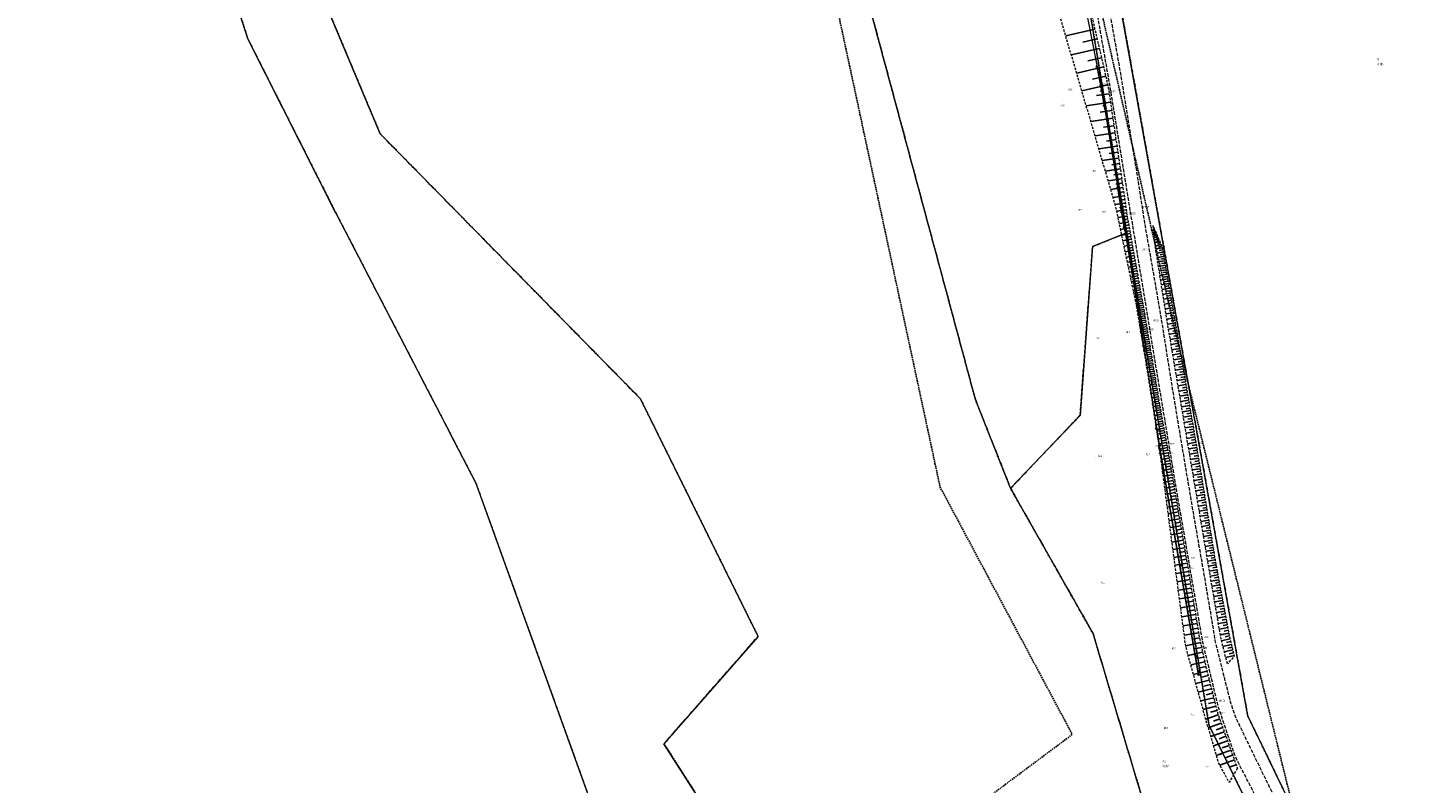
# Model space of a CAD drawing. Header units: metres. Extents: x 5550386 to 5551997, y 5954078 to 5957813.
# Tile 3 of 16: x 5550900 to 5551474, y 5955687 to 5955999. Entities that reach past the tile are written whole.
import ezdxf
from ezdxf.enums import TextEntityAlignment as Align

# ---------------------------------------------------------------- set-up
doc = ezdxf.new("R2010")
doc.units = ezdxf.units.M
for name, pattern in [('1.0_0.5', [1.5, 1, -0.5]), ('1.5_0.5', [2, 1.5, -0.5]), ('2', [0.9, 0.6, -0.3]), ('219-500', [0]), ('egkk-500', [2, 1.5, -0.5]), ('egug-500', [1, 0.5, -0.5]), ('sutp_500', [0])]:
    doc.linetypes.add(name, pattern=pattern)
doc.layers.get('0').update_dxf_attribs({"color": 2, "lineweight": 5})
doc.styles.get("Standard").update_dxf_attribs({"font": 'Working1250', "width": 0.75})

# ---------------------------------------------------------------- blocks, each defined once
blk = doc.blocks.new('US15')
at = {"color": 0, "linetype": 'Continuous', "lineweight": 13}
blk.add_circle((0, 0), 0.25, dxfattribs=at)
blk = doc.blocks.new('PW01')
at = {"linetype": 'Continuous', "lineweight": 13}
h = blk.add_hatch(color=0, dxfattribs=at)
edge = h.paths.add_edge_path()
edge.add_arc((0, 0), 0.045, 0, 360)
blk = doc.blocks.new('SUTP')
at = {"color": 0, "linetype": 'Continuous'}
for p, q in [((0, 0), (0.866, 0.5)), ((0, 0), (9.232, 0)), ((1.866, -0.5), (1, 0)), ((7.366, -0.5), (8.232, 0)), ((9.232, 0), (8.366, 0.5))]:
    blk.add_line(p, q, dxfattribs=at)

msp = doc.modelspace()

# ---------------------------------------------------------------- linework, layer by layer
at = {"layer": '000 Inne (niezydentyfikowane)', "color": 7, "linetype": 'CONTINUOUS', "lineweight": 25, "flags": 128}
for points in [[(5551341.23, 5955998.41), (5551329.2, 5955995.61)], [(5551342.17, 5955994.38), (5551336.26, 5955993.01)], [(5551343.09, 5955990.42), (5551331.51, 5955987.73)], [(5551343.99, 5955986.54), (5551338.31, 5955985.22)], [(5551344.87, 5955982.73), (5551333.74, 5955980.14)], [(5551346.59, 5955975.33), (5551335.88, 5955972.84)], [(5551345.74, 5955978.99), (5551340.28, 5955977.72)], [(5551347.2, 5955971.69), (5551341.94, 5955970.92)], [(5551347.72, 5955968.14), (5551337.69, 5955966.68)], [(5551348.22, 5955964.75), (5551343.44, 5955964.05)], [(5551348.69, 5955961.51), (5551339.6, 5955960.18)], [(5551349.14, 5955958.43), (5551344.81, 5955957.8)], [(5551349.57, 5955955.5), (5551341.32, 5955954.29)], [(5551349.98, 5955952.7), (5551346.05, 5955952.13)], [(5551350.37, 5955950.04), (5551342.89, 5955948.95)], [(5551350.74, 5955947.5), (5551347.18, 5955946.98)], [(5551351.09, 5955945.09), (5551344.31, 5955944.1)], [(5551351.75, 5955940.6), (5551345.59, 5955939.7)], [(5551351.43, 5955942.79), (5551348.2, 5955942.32)], [(5551352.34, 5955936.53), (5551346.76, 5955935.71)], [(5551352.05, 5955938.52), (5551349.12, 5955938.09)], [(5551352.62, 5955934.64), (5551349.96, 5955934.25)], [(5551352.88, 5955932.84), (5551347.82, 5955932.1)], [(5551353.37, 5955929.49), (5551348.78, 5955928.82)], [(5551353.13, 5955931.12), (5551350.72, 5955930.77)], [(5551353.81, 5955926.45), (5551349.65, 5955925.84)], [(5551354.22, 5955923.69), (5551350.35, 5955923.13)], [(5551353.6, 5955927.93), (5551351.41, 5955927.61)], [(5551354.02, 5955925.04), (5551352.04, 5955924.75)], [(5551354.59, 5955921.11), (5551350.87, 5955920.57)], [(5551355.03, 5955918.64), (5551351.39, 5955917.99)], [(5551354.41, 5955922.39), (5551352.51, 5955922.11)], [(5551354.81, 5955919.87), (5551352.98, 5955919.54)], [(5551355.25, 5955917.42), (5551353.44, 5955917.1)], [(5551355.46, 5955916.22), (5551351.88, 5955915.58)], [(5551355.89, 5955913.83), (5551352.36, 5955913.2)], [(5551355.68, 5955915.02), (5551353.9, 5955914.7)], [(5551356.1, 5955912.66), (5551354.35, 5955912.34)], [(5551365.5, 5955916.72), (5551365.37, 5955916.66)], [(5551365.73, 5955916.19), (5551365.43, 5955916.07)], [(5551365.95, 5955915.66), (5551365.5, 5955915.47)], [(5551365.62, 5955916.45), (5551365.51, 5955916.41)], [(5551366.17, 5955915.13), (5551365.57, 5955914.88)], [(5551366.38, 5955914.63), (5551365.63, 5955914.31)], [(5551365.84, 5955915.93), (5551365.65, 5955915.85)], [(5551366.6, 5955914.12), (5551365.7, 5955913.74)], [(5551366.86, 5955913.5), (5551365.77, 5955913.04)], [(5551366.06, 5955915.4), (5551365.8, 5955915.29)], [(5551367.17, 5955912.76), (5551365.87, 5955912.22)], [(5551366.28, 5955914.87), (5551365.94, 5955914.72)], [(5551367.54, 5955911.88), (5551365.98, 5955911.22)], [(5551366.49, 5955914.38), (5551366.08, 5955914.21)], [(5551366.72, 5955913.82), (5551366.23, 5955913.61)], [(5551367.01, 5955913.15), (5551366.41, 5955912.9)], [(5551367.35, 5955912.34), (5551366.63, 5955912.04)], [(5551356.31, 5955911.49), (5551352.85, 5955910.87)], [(5551356.71, 5955909.19), (5551353.33, 5955908.59)], [(5551357.12, 5955906.94), (5551353.8, 5955906.35)], [(5551356.51, 5955910.33), (5551354.8, 5955910.03)], [(5551356.92, 5955908.06), (5551355.24, 5955907.76)], [(5551357.31, 5955905.83), (5551355.68, 5955905.54)], [(5551367.99, 5955910.82), (5551366.11, 5955910.03)], [(5551368.53, 5955909.54), (5551366.27, 5955908.59)], [(5551369.09, 5955907.99), (5551366.42, 5955907.53)], [(5551369.4, 5955906.22), (5551366.7, 5955905.75)], [(5551367.76, 5955911.37), (5551366.9, 5955911.01)], [(5551368.25, 5955910.21), (5551367.22, 5955909.78)], [(5551368.84, 5955908.81), (5551367.61, 5955908.3)], [(5551369.25, 5955907.11), (5551367.9, 5955906.88)], [(5551357.51, 5955904.73), (5551354.27, 5955904.15)], [(5551357.89, 5955902.57), (5551354.72, 5955902.01)], [(5551358.27, 5955900.46), (5551355.16, 5955899.91)], [(5551357.7, 5955903.65), (5551356.1, 5955903.36)], [(5551358.08, 5955901.51), (5551356.51, 5955901.23)], [(5551369.72, 5955904.42), (5551366.99, 5955903.94)], [(5551370.04, 5955902.6), (5551367.28, 5955902.12)], [(5551370.36, 5955900.76), (5551367.57, 5955900.27)], [(5551369.56, 5955905.32), (5551368.2, 5955905.09)], [(5551369.88, 5955903.51), (5551368.5, 5955903.27)], [(5551370.2, 5955901.68), (5551368.81, 5955901.44)], [(5551358.64, 5955898.39), (5551355.6, 5955897.85)], [(5551359, 5955896.37), (5551356.02, 5955895.84)], [(5551359.35, 5955894.39), (5551356.44, 5955893.87)], [(5551358.46, 5955899.42), (5551356.92, 5955899.15)], [(5551358.82, 5955897.38), (5551357.32, 5955897.11)], [(5551359.18, 5955895.37), (5551357.7, 5955895.11)], [(5551370.69, 5955898.89), (5551367.86, 5955898.4)], [(5551371.02, 5955897.01), (5551368.16, 5955896.51)], [(5551371.35, 5955895.1), (5551368.46, 5955894.6)], [(5551370.52, 5955899.83), (5551369.12, 5955899.58)], [(5551370.85, 5955897.95), (5551369.43, 5955897.71)], [(5551371.18, 5955896.06), (5551369.75, 5955895.81)], [(5551359.7, 5955892.45), (5551356.84, 5955891.94)], [(5551360.04, 5955890.55), (5551357.24, 5955890.05)], [(5551360.37, 5955888.69), (5551357.63, 5955888.2)], [(5551359.53, 5955893.41), (5551358.08, 5955893.15)], [(5551359.87, 5955891.49), (5551358.46, 5955891.24)], [(5551360.2, 5955889.61), (5551358.82, 5955889.37)], [(5551371.69, 5955893.18), (5551368.77, 5955892.67)], [(5551372.03, 5955891.23), (5551369.08, 5955890.72)], [(5551372.37, 5955889.26), (5551369.39, 5955888.74)], [(5551371.52, 5955894.14), (5551370.07, 5955893.89)], [(5551371.86, 5955892.21), (5551370.39, 5955891.95)], [(5551372.2, 5955890.25), (5551370.72, 5955889.99)], [(5551360.69, 5955886.87), (5551358.02, 5955886.39)], [(5551361.01, 5955885.08), (5551358.39, 5955884.62)], [(5551361.32, 5955883.33), (5551358.7, 5955882.87)], [(5551360.53, 5955887.77), (5551359.18, 5955887.53)], [(5551360.85, 5955885.97), (5551359.53, 5955885.73)], [(5551361.17, 5955884.21), (5551359.86, 5955883.97)], [(5551372.72, 5955887.27), (5551369.7, 5955886.74)], [(5551373.07, 5955885.26), (5551370.02, 5955884.72)], [(5551373.43, 5955883.22), (5551370.34, 5955882.68)], [(5551372.55, 5955888.27), (5551371.05, 5955888.01)], [(5551372.9, 5955886.27), (5551371.38, 5955886)], [(5551373.25, 5955884.24), (5551371.72, 5955883.98)], [(5551361.64, 5955881.58), (5551358.99, 5955881.11)], [(5551361.93, 5955879.82), (5551359.28, 5955879.38)], [(5551362.22, 5955878.05), (5551359.58, 5955877.62)], [(5551361.48, 5955882.46), (5551360.16, 5955882.23)], [(5551361.79, 5955880.7), (5551360.46, 5955880.48)], [(5551362.08, 5955878.94), (5551360.75, 5955878.72)], [(5551362.37, 5955877.17), (5551361.05, 5955876.95)], [(5551373.79, 5955881.16), (5551370.67, 5955880.62)], [(5551374.15, 5955879.08), (5551371, 5955878.53)], [(5551373.61, 5955882.2), (5551372.06, 5955881.93)], [(5551373.97, 5955880.13), (5551372.4, 5955879.85)], [(5551374.34, 5955878.03), (5551372.76, 5955877.76)], [(5551362.52, 5955876.29), (5551359.87, 5955875.85)], [(5551362.81, 5955874.53), (5551360.17, 5955874.09)], [(5551363.1, 5955872.76), (5551360.46, 5955872.33)], [(5551362.66, 5955875.41), (5551361.34, 5955875.19)], [(5551362.95, 5955873.65), (5551361.63, 5955873.43)], [(5551363.25, 5955871.88), (5551361.93, 5955871.67)], [(5551374.52, 5955876.98), (5551371.36, 5955876.44)], [(5551374.88, 5955874.88), (5551371.71, 5955874.33)], [(5551375.24, 5955872.77), (5551372.07, 5955872.22)], [(5551374.7, 5955875.93), (5551373.12, 5955875.66)], [(5551375.06, 5955873.82), (5551373.48, 5955873.55)], [(5551375.42, 5955871.71), (5551373.84, 5955871.44)], [(5551363.39, 5955871), (5551360.75, 5955870.57)], [(5551363.68, 5955869.25), (5551361.05, 5955868.81)], [(5551363.97, 5955867.49), (5551361.34, 5955867.05)], [(5551364.27, 5955865.73), (5551361.63, 5955865.3)], [(5551363.54, 5955870.12), (5551362.22, 5955869.91)], [(5551363.83, 5955868.37), (5551362.51, 5955868.15)], [(5551364.12, 5955866.61), (5551362.8, 5955866.39)], [(5551375.6, 5955870.65), (5551372.43, 5955870.11)], [(5551375.97, 5955868.53), (5551372.79, 5955867.99)], [(5551376.33, 5955866.41), (5551373.14, 5955865.86)], [(5551375.79, 5955869.59), (5551374.2, 5955869.32)], [(5551376.15, 5955867.47), (5551374.56, 5955867.2)], [(5551364.56, 5955863.98), (5551361.93, 5955863.54)], [(5551364.85, 5955862.22), (5551362.22, 5955861.79)], [(5551365.14, 5955860.47), (5551362.51, 5955860.04)], [(5551364.41, 5955864.85), (5551363.1, 5955864.64)], [(5551364.7, 5955863.1), (5551363.39, 5955862.88)], [(5551364.99, 5955861.35), (5551363.68, 5955861.13)], [(5551376.7, 5955864.29), (5551373.5, 5955863.74)], [(5551377.06, 5955862.16), (5551373.86, 5955861.61)], [(5551377.43, 5955860.02), (5551374.22, 5955859.47)], [(5551376.52, 5955865.35), (5551374.92, 5955865.08)], [(5551376.88, 5955863.22), (5551375.28, 5955862.95)], [(5551377.25, 5955861.09), (5551375.65, 5955860.82)], [(5551365.43, 5955858.72), (5551362.8, 5955858.29)], [(5551365.72, 5955856.97), (5551363.1, 5955856.54)], [(5551366.01, 5955855.22), (5551363.39, 5955854.79)], [(5551365.28, 5955859.6), (5551363.97, 5955859.38)], [(5551365.57, 5955857.85), (5551364.26, 5955857.63)], [(5551365.86, 5955856.1), (5551364.55, 5955855.88)], [(5551366.15, 5955854.35), (5551364.84, 5955854.13)], [(5551377.8, 5955857.89), (5551374.59, 5955857.34)], [(5551378.16, 5955855.75), (5551374.95, 5955855.19)], [(5551377.61, 5955858.96), (5551376.01, 5955858.68)], [(5551377.98, 5955856.82), (5551376.37, 5955856.54)], [(5551378.35, 5955854.67), (5551376.74, 5955854.4)], [(5551366.3, 5955853.47), (5551363.66, 5955853.04)], [(5551366.59, 5955851.72), (5551363.94, 5955851.28)], [(5551366.88, 5955849.95), (5551364.21, 5955849.51)], [(5551366.44, 5955852.6), (5551365.12, 5955852.38)], [(5551366.73, 5955850.84), (5551365.4, 5955850.62)], [(5551367.03, 5955849.06), (5551365.69, 5955848.84)], [(5551378.53, 5955853.6), (5551375.31, 5955853.05)], [(5551378.9, 5955851.45), (5551375.67, 5955850.9)], [(5551379.27, 5955849.3), (5551376.04, 5955848.75)], [(5551378.72, 5955852.53), (5551377.1, 5955852.25)], [(5551379.09, 5955850.38), (5551377.47, 5955850.1)], [(5551367.17, 5955848.17), (5551364.49, 5955847.73)], [(5551367.47, 5955846.38), (5551364.77, 5955845.94)], [(5551367.77, 5955844.58), (5551365.05, 5955844.13)], [(5551368.07, 5955842.77), (5551365.34, 5955842.32)], [(5551367.32, 5955847.28), (5551365.98, 5955847.06)], [(5551367.62, 5955845.48), (5551366.27, 5955845.26)], [(5551367.92, 5955843.68), (5551366.56, 5955843.45)], [(5551379.64, 5955847.15), (5551376.4, 5955846.59)], [(5551380.01, 5955844.99), (5551376.77, 5955844.43)], [(5551380.38, 5955842.82), (5551377.13, 5955842.26)], [(5551379.46, 5955848.22), (5551377.84, 5955847.95)], [(5551379.83, 5955846.07), (5551378.21, 5955845.79)], [(5551380.2, 5955843.9), (5551378.57, 5955843.63)], [(5551368.37, 5955840.95), (5551365.62, 5955840.5)], [(5551368.69, 5955839.12), (5551365.92, 5955838.6)], [(5551369.03, 5955837.27), (5551366.21, 5955836.74)], [(5551368.22, 5955841.86), (5551366.85, 5955841.64)], [(5551368.52, 5955840.04), (5551367.14, 5955839.81)], [(5551368.86, 5955838.2), (5551367.46, 5955837.94)], [(5551380.76, 5955840.65), (5551377.5, 5955840.1)], [(5551381.13, 5955838.48), (5551377.87, 5955837.92)], [(5551380.57, 5955841.74), (5551378.94, 5955841.46)], [(5551380.94, 5955839.57), (5551379.31, 5955839.29)], [(5551381.32, 5955837.4), (5551379.68, 5955837.12)], [(5551369.38, 5955835.39), (5551366.51, 5955834.85)], [(5551369.74, 5955833.46), (5551366.81, 5955832.92)], [(5551370.11, 5955831.5), (5551367.12, 5955830.94)], [(5551369.21, 5955836.33), (5551367.78, 5955836.07)], [(5551369.56, 5955834.43), (5551368.11, 5955834.16)], [(5551369.93, 5955832.49), (5551368.44, 5955832.21)], [(5551381.5, 5955836.31), (5551378.23, 5955835.75)], [(5551381.88, 5955834.13), (5551378.6, 5955833.57)], [(5551382.25, 5955831.95), (5551378.97, 5955831.38)], [(5551381.69, 5955835.22), (5551380.05, 5955834.94)], [(5551382.06, 5955833.04), (5551380.43, 5955832.76)], [(5551370.48, 5955829.5), (5551367.43, 5955828.93)], [(5551370.87, 5955827.47), (5551367.75, 5955826.88)], [(5551370.3, 5955830.51), (5551368.78, 5955830.23)], [(5551370.67, 5955828.49), (5551369.13, 5955828.2)], [(5551371.06, 5955826.43), (5551369.49, 5955826.14)], [(5551382.63, 5955829.76), (5551379.34, 5955829.2)], [(5551383, 5955827.57), (5551379.71, 5955827)], [(5551382.44, 5955830.85), (5551380.8, 5955830.57)], [(5551382.81, 5955828.67), (5551381.17, 5955828.38)], [(5551383.19, 5955826.47), (5551381.54, 5955826.2)], [(5551371.25, 5955825.39), (5551368.08, 5955824.79)], [(5551371.62, 5955823.26), (5551368.35, 5955822.7)], [(5551371.99, 5955821.07), (5551368.64, 5955820.5)], [(5551371.44, 5955824.33), (5551369.82, 5955824.05)], [(5551371.8, 5955822.17), (5551370.15, 5955821.89)], [(5551372.18, 5955819.96), (5551370.48, 5955819.67)], [(5551383.37, 5955825.37), (5551380.08, 5955824.84)], [(5551383.73, 5955823.18), (5551380.45, 5955822.65)], [(5551384.08, 5955821), (5551380.82, 5955820.46)], [(5551383.55, 5955824.28), (5551381.91, 5955824.01)], [(5551383.91, 5955822.09), (5551382.27, 5955821.82)], [(5551384.26, 5955819.91), (5551382.63, 5955819.64)], [(5551372.37, 5955818.83), (5551368.94, 5955818.25)], [(5551372.76, 5955816.54), (5551369.24, 5955815.94)], [(5551373.17, 5955814.18), (5551369.55, 5955813.57)], [(5551372.57, 5955817.69), (5551370.83, 5955817.4)], [(5551372.96, 5955815.37), (5551371.18, 5955815.06)], [(5551384.44, 5955818.82), (5551381.19, 5955818.29)], [(5551384.8, 5955816.65), (5551381.55, 5955816.12)], [(5551385.15, 5955814.49), (5551381.92, 5955813.96)], [(5551384.62, 5955817.74), (5551383, 5955817.47)], [(5551384.97, 5955815.57), (5551383.36, 5955815.31)], [(5551373.58, 5955811.77), (5551369.87, 5955811.14)], [(5551374, 5955809.29), (5551370.2, 5955808.64)], [(5551373.37, 5955812.98), (5551371.54, 5955812.67)], [(5551373.79, 5955810.54), (5551371.91, 5955810.22)], [(5551385.5, 5955812.34), (5551382.28, 5955811.81)], [(5551385.85, 5955810.19), (5551382.65, 5955809.67)], [(5551385.33, 5955813.41), (5551383.71, 5955813.15)], [(5551385.68, 5955811.27), (5551384.07, 5955811)], [(5551386.03, 5955809.13), (5551384.43, 5955808.86)], [(5551374.43, 5955806.75), (5551370.54, 5955806.09)], [(5551374.87, 5955804.15), (5551370.88, 5955803.47)], [(5551374.21, 5955808.03), (5551372.29, 5955807.7)], [(5551374.65, 5955805.46), (5551372.68, 5955805.12)], [(5551375.1, 5955802.83), (5551373.08, 5955802.48)], [(5551386.2, 5955808.06), (5551383.01, 5955807.53)], [(5551386.55, 5955805.93), (5551383.37, 5955805.41)], [(5551386.9, 5955803.81), (5551383.73, 5955803.29)], [(5551386.38, 5955806.99), (5551384.78, 5955806.73)], [(5551386.73, 5955804.87), (5551385.14, 5955804.61)], [(5551387.07, 5955802.75), (5551385.49, 5955802.49)], [(5551375.33, 5955801.48), (5551371.23, 5955800.78)], [(5551375.79, 5955798.75), (5551371.6, 5955798.03)], [(5551375.56, 5955800.12), (5551373.49, 5955799.77)], [(5551376.03, 5955797.35), (5551373.91, 5955796.99)], [(5551387.25, 5955801.69), (5551384.09, 5955801.17)], [(5551387.59, 5955799.59), (5551384.44, 5955799.07)], [(5551387.93, 5955797.49), (5551384.8, 5955796.97)], [(5551387.42, 5955800.64), (5551385.84, 5955800.38)], [(5551387.76, 5955798.54), (5551386.19, 5955798.28)], [(5551376.27, 5955795.94), (5551371.97, 5955795.21)], [(5551376.76, 5955793.06), (5551372.35, 5955792.31)], [(5551376.52, 5955794.51), (5551374.34, 5955794.14)], [(5551377.01, 5955791.6), (5551374.78, 5955791.22)], [(5551388.28, 5955795.4), (5551385.15, 5955794.88)], [(5551388.62, 5955793.31), (5551385.5, 5955792.8)], [(5551388.96, 5955791.24), (5551385.85, 5955790.73)], [(5551388.11, 5955796.44), (5551386.54, 5955796.18)], [(5551388.45, 5955794.35), (5551386.89, 5955794.1)], [(5551388.79, 5955792.27), (5551387.23, 5955792.02)], [(5551377.27, 5955790.11), (5551372.74, 5955789.34)], [(5551377.78, 5955787.09), (5551373.14, 5955786.3)], [(5551377.52, 5955788.61), (5551375.23, 5955788.22)], [(5551378.04, 5955785.55), (5551375.69, 5955785.15)], [(5551389.3, 5955789.17), (5551386.2, 5955788.66)], [(5551389.63, 5955787.11), (5551386.55, 5955786.6)], [(5551389.13, 5955790.2), (5551387.58, 5955789.95)], [(5551389.47, 5955788.14), (5551387.92, 5955787.88)], [(5551389.8, 5955786.08), (5551388.26, 5955785.83)], [(5551378.31, 5955783.99), (5551373.55, 5955783.18)], [(5551378.85, 5955780.81), (5551373.97, 5955779.98)], [(5551378.58, 5955782.41), (5551376.17, 5955782)], [(5551389.97, 5955785.05), (5551386.9, 5955784.55)], [(5551390.31, 5955783.01), (5551387.25, 5955782.51)], [(5551390.64, 5955780.97), (5551387.59, 5955780.47)], [(5551390.14, 5955784.03), (5551388.61, 5955783.78)], [(5551390.47, 5955781.99), (5551388.95, 5955781.74)], [(5551390.81, 5955779.95), (5551389.29, 5955779.7)], [(5551379.41, 5955777.55), (5551374.41, 5955776.7)], [(5551379.97, 5955774.21), (5551374.85, 5955773.36)], [(5551379.13, 5955779.19), (5551376.66, 5955778.77)], [(5551379.69, 5955775.89), (5551377.16, 5955775.46)], [(5551390.98, 5955778.94), (5551387.95, 5955778.37)], [(5551391.35, 5955776.92), (5551388.3, 5955776.35)], [(5551391.73, 5955774.88), (5551388.65, 5955774.3)], [(5551391.16, 5955777.93), (5551389.64, 5955777.65)], [(5551391.54, 5955775.9), (5551390.01, 5955775.61)], [(5551391.93, 5955773.85), (5551390.37, 5955773.56)], [(5551380.53, 5955770.79), (5551375.3, 5955769.93)], [(5551380.24, 5955772.51), (5551377.66, 5955772.08)], [(5551380.81, 5955769.05), (5551378.17, 5955768.62)], [(5551392.12, 5955772.82), (5551389, 5955772.23)], [(5551392.51, 5955770.73), (5551389.35, 5955770.15)], [(5551392.9, 5955768.63), (5551389.72, 5955768.03)], [(5551392.31, 5955771.78), (5551390.75, 5955771.49)], [(5551392.71, 5955769.69), (5551391.12, 5955769.39)], [(5551381.1, 5955767.3), (5551375.77, 5955766.42)], [(5551381.68, 5955763.74), (5551376.24, 5955762.84)], [(5551381.39, 5955765.53), (5551378.7, 5955765.08)], [(5551393.3, 5955766.5), (5551390.08, 5955765.9)], [(5551393.7, 5955764.35), (5551390.45, 5955763.75)], [(5551393.1, 5955767.57), (5551391.5, 5955767.27)], [(5551393.5, 5955765.43), (5551391.88, 5955765.13)], [(5551393.9, 5955763.27), (5551392.27, 5955762.97)], [(5551382.28, 5955760.1), (5551376.72, 5955759.19)], [(5551381.98, 5955761.93), (5551379.23, 5955761.48)], [(5551382.58, 5955758.26), (5551379.78, 5955757.79)], [(5551394.11, 5955762.18), (5551390.82, 5955761.57)], [(5551394.52, 5955759.99), (5551391.19, 5955759.37)], [(5551394.93, 5955757.77), (5551391.57, 5955757.14)], [(5551394.31, 5955761.09), (5551392.66, 5955760.78)], [(5551394.72, 5955758.88), (5551393.05, 5955758.57)], [(5551395.14, 5955756.65), (5551393.45, 5955756.34)], [(5551382.89, 5955756.39), (5551377.22, 5955755.46)], [(5551383.51, 5955752.6), (5551377.72, 5955751.65)], [(5551383.2, 5955754.51), (5551380.34, 5955754.04)], [(5551395.35, 5955755.53), (5551391.96, 5955754.9)], [(5551395.77, 5955753.27), (5551392.35, 5955752.63)], [(5551396.2, 5955750.98), (5551392.74, 5955750.33)], [(5551395.56, 5955754.4), (5551393.86, 5955754.08)], [(5551395.99, 5955752.13), (5551394.26, 5955751.8)], [(5551384.15, 5955748.74), (5551378.24, 5955747.77)], [(5551383.83, 5955750.68), (5551380.9, 5955750.2)], [(5551384.48, 5955746.77), (5551381.51, 5955746.12)], [(5551396.63, 5955748.67), (5551393.13, 5955748.01)], [(5551397.11, 5955746.34), (5551393.63, 5955745.49)], [(5551396.42, 5955749.83), (5551394.68, 5955749.5)], [(5551396.85, 5955747.5), (5551395.09, 5955747.17)], [(5551397.39, 5955745.18), (5551395.66, 5955744.76)], [(5551384.92, 5955744.8), (5551378.81, 5955743.45)], [(5551385.81, 5955740.77), (5551379.85, 5955739.44)], [(5551385.37, 5955742.79), (5551382.34, 5955742.11)], [(5551397.68, 5955744.02), (5551394.22, 5955743.18)], [(5551398.24, 5955741.72), (5551394.8, 5955740.88)], [(5551398.8, 5955739.43), (5551395.39, 5955738.6)], [(5551397.96, 5955742.87), (5551396.24, 5955742.45)], [(5551398.52, 5955740.58), (5551396.81, 5955740.16)], [(5551386.69, 5955736.81), (5551380.93, 5955735.53)], [(5551386.26, 5955738.77), (5551383.33, 5955738.12)], [(5551387.12, 5955734.88), (5551384.29, 5955734.25)], [(5551387.59, 5955732.99), (5551382.01, 5955731.57)], [(5551388.54, 5955729.27), (5551383.03, 5955727.87)], [(5551388.07, 5955731.12), (5551385.29, 5955730.42)], [(5551389.47, 5955725.6), (5551384.03, 5955724.22)], [(5551389, 5955727.43), (5551386.27, 5955726.74)], [(5551389.93, 5955723.79), (5551387.23, 5955723.1)], [(5551390.39, 5955721.98), (5551385.02, 5955720.62)], [(5551391.3, 5955718.41), (5551386, 5955717.06)], [(5551390.84, 5955720.19), (5551388.18, 5955719.51)], [(5551391.75, 5955716.64), (5551389.12, 5955715.97)], [(5551392.25, 5955714.9), (5551387.14, 5955713.06)], [(5551393.49, 5955711.46), (5551388.15, 5955709.55)], [(5551392.86, 5955713.19), (5551390.25, 5955712.26)], [(5551394.77, 5955707.89), (5551389.2, 5955705.89)], [(5551394.12, 5955709.69), (5551391.4, 5955708.72)], [(5551395.43, 5955706.05), (5551392.59, 5955705.03)], [(5551396.1, 5955704.17), (5551390.3, 5955702.09)], [(5551397.5, 5955700.29), (5551391.45, 5955698.12)], [(5551396.79, 5955702.25), (5551393.83, 5955701.18)], [(5551398.95, 5955696.24), (5551392.95, 5955694.09)], [(5551398.21, 5955698.28), (5551395.13, 5955697.18)], [(5551399.67, 5955694.23), (5551396.82, 5955693.2)]]:
    msp.add_lwpolyline(points, dxfattribs=at)
at = {"layer": '217-kontur klasyfikacyjny', "color": 92, "linetype": 'egkk-500', "lineweight": 18, "flags": 128}
for points in [[(5551162.65, 5956325.14), (5551291.84, 5955845.22)], [(5551045.72, 5955955.12), (5550980.98, 5956109.26)], [(5550972.61, 5956051.89), (5550991.01, 5955994.32)], [(5551350.53, 5956015.49), (5551378.01, 5955862.13)], [(5551354.49, 5955914.21), (5551338.28, 5956011.25)], [(5550991.01, 5955994.32), (5551027.37, 5955922.36)], [(5551153.32, 5955845.57), (5551045.72, 5955955.12)], [(5551027.37, 5955922.36), (5551074.52, 5955831.45)], [(5551340.33, 5955908.49), (5551354.49, 5955914.21)], [(5551388.5, 5955710.54), (5551354.49, 5955914.21)], [(5551335.15, 5955838.69), (5551340.33, 5955908.49)], [(5551378.01, 5955862.13), (5551404.46, 5955714.49)], [(5551201.99, 5955747.29), (5551153.32, 5955845.57)], [(5551291.84, 5955845.22), (5551306.4, 5955808.55)], [(5551306.4, 5955808.55), (5551335.15, 5955838.69)], [(5551074.52, 5955831.45), (5551085.37, 5955810.51)], [(5551085.37, 5955810.51), (5551148.28, 5955635.9)], [(5551306.4, 5955808.55), (5551340.5, 5955748.48)], [(5551163.06, 5955702.92), (5551201.99, 5955747.29)], [(5551340.5, 5955748.48), (5551363.53, 5955671.39)], [(5551404.46, 5955714.49), (5551444.21, 5955632.34)], [(5551431.28, 5955623.38), (5551388.5, 5955710.54)], [(5551206.32, 5955635.42), (5551163.06, 5955702.92)]]:
    msp.add_lwpolyline(points, dxfattribs=at)
at = {"layer": '218-kontur użytku gruntowego', "color": 3, "linetype": 'egug-500', "lineweight": 18, "flags": 128}
for points in [[(5551291.84, 5955845.22), (5551162.65, 5956325.14)], [(5550980.98, 5956109.26), (5551045.72, 5955955.12)], [(5550972.61, 5956051.89), (5550991.01, 5955994.32)], [(5551378.01, 5955862.13), (5551350.53, 5956015.49)], [(5551338.28, 5956011.25), (5551354.49, 5955914.21)], [(5550991.01, 5955994.32), (5551027.37, 5955922.36)], [(5551045.72, 5955955.12), (5551153.32, 5955845.57)], [(5551027.37, 5955922.36), (5551074.52, 5955831.45)], [(5551340.33, 5955908.49), (5551354.49, 5955914.21)], [(5551354.49, 5955914.21), (5551388.5, 5955710.54)], [(5551335.15, 5955838.69), (5551340.33, 5955908.49)], [(5551404.46, 5955714.49), (5551378.01, 5955862.13)], [(5551153.32, 5955845.57), (5551201.99, 5955747.29)], [(5551306.4, 5955808.55), (5551291.84, 5955845.22)], [(5551306.4, 5955808.55), (5551335.15, 5955838.69)], [(5551074.52, 5955831.45), (5551085.37, 5955810.51)], [(5551085.37, 5955810.51), (5551148.28, 5955635.9)], [(5551340.5, 5955748.48), (5551306.4, 5955808.55)], [(5551201.99, 5955747.29), (5551163.06, 5955702.92)], [(5551363.53, 5955671.39), (5551340.5, 5955748.48)], [(5551444.21, 5955632.34), (5551404.46, 5955714.49)], [(5551388.5, 5955710.54), (5551431.28, 5955623.38)], [(5551163.06, 5955702.92), (5551206.32, 5955635.42)]]:
    msp.add_lwpolyline(points, dxfattribs=at)
at = {"layer": '219-działka ewidencyjna', "color": 7, "linetype": '219-500', "lineweight": 18, "flags": 128}
for points in [[(5551291.84, 5955845.22), (5551162.65, 5956325.14)], [(5551045.72, 5955955.12), (5550980.98, 5956109.26)], [(5550991.01, 5955994.32), (5550972.61, 5956051.89)], [(5551378.01, 5955862.13), (5551350.53, 5956015.49)], [(5551354.49, 5955914.21), (5551338.28, 5956011.25)], [(5551027.37, 5955922.36), (5550991.01, 5955994.32)], [(5551153.32, 5955845.57), (5551045.72, 5955955.12)], [(5551027.37, 5955922.36), (5551074.52, 5955831.45)], [(5551354.49, 5955914.21), (5551340.33, 5955908.49)], [(5551388.5, 5955710.54), (5551354.49, 5955914.21)], [(5551340.33, 5955908.49), (5551335.15, 5955838.69)], [(5551404.46, 5955714.49), (5551378.01, 5955862.13)], [(5551201.99, 5955747.29), (5551153.32, 5955845.57)], [(5551306.4, 5955808.55), (5551291.84, 5955845.22)], [(5551335.15, 5955838.69), (5551306.4, 5955808.55)], [(5551085.37, 5955810.51), (5551074.52, 5955831.45)], [(5551148.28, 5955635.9), (5551085.37, 5955810.51)], [(5551340.5, 5955748.48), (5551306.4, 5955808.55)], [(5551201.99, 5955747.29), (5551163.06, 5955702.92)], [(5551363.53, 5955671.39), (5551340.5, 5955748.48)], [(5551444.21, 5955632.34), (5551404.46, 5955714.49)], [(5551431.28, 5955623.38), (5551388.5, 5955710.54)], [(5551206.32, 5955635.42), (5551163.06, 5955702.92)]]:
    msp.add_lwpolyline(points, dxfattribs=at)
at = {"layer": 'jezdnia', "color": 7, "linetype": '1.5_0.5', "lineweight": 18, "flags": 128}
msp.add_lwpolyline([(5551455.46, 5955436.36), (5551451.47, 5955438.02), (5551450.83, 5955438.1), (5551445.4, 5955438.9), (5551443.19, 5955438.03), (5551440.51, 5955442.48), (5551447.81, 5955447.52), (5551451.28, 5955450.59), (5551454.17, 5955453.78), (5551456.72, 5955457.82), (5551458.82, 5955463.86), (5551460.83, 5955471.81), (5551462.27, 5955479.67), (5551462.91, 5955484.42), (5551465.39, 5955501.99), (5551466.19, 5955508.81), (5551467.49, 5955522.39), (5551468.2, 5955534.19), (5551468.23, 5955544.61), (5551467.8, 5955552.06), (5551466.22, 5955562.94), (5551464.66, 5955570.05), (5551462.19, 5955577.94), (5551457.61, 5955588.96), (5551451.77, 5955600.12), (5551442.37, 5955616.54), (5551433.77, 5955631.22), (5551400.1, 5955695.98), (5551398.61, 5955699.66), (5551392.38, 5955717.92), (5551385.91, 5955744.81), (5551380.33, 5955777.31), (5551374.05, 5955813.71), (5551372.12, 5955825.49), (5551365.44, 5955865.4), (5551363.8, 5955875.7), (5551355.71, 5955924.64), (5551347.53, 5955974.75), (5551342.58, 5956003.07), (5551340.16, 5956014.08), (5551336.72, 5956027.23), (5551327.68, 5956053.5), (5551321.55, 5956071.1), (5551308.12, 5956107.81), (5551304.1, 5956118.58), (5551302.02, 5956124.47), (5551293.94, 5956146.88), (5551287.71, 5956164.52), (5551279.05, 5956191.98), (5551271.84, 5956214.64), (5551267.8, 5956227.61), (5551260.96, 5956249.65), (5551257.51, 5956260.73), (5551248.19, 5956289.59), (5551242.53, 5956307.71), (5551233.42, 5956336.76), (5551228.17, 5956354.06), (5551225.8, 5956361.78), (5551223.62, 5956368.9), (5551214.09, 5956400.02), (5551206.76, 5956423.52), (5551198.99, 5956449.35), (5551191.51, 5956473.27), (5551187.29, 5956486.42), (5551182.07, 5956502.69), (5551179.05, 5956512.76), (5551173.09, 5956531.56), (5551169.39, 5956543.47), (5551164.74, 5956558.45), (5551157.45, 5956581.75), (5551154.15, 5956592.27), (5551148.76, 5956609.66), (5551141.82, 5956631.89), (5551138.84, 5956641.55), (5551134.75, 5956654.86), (5551126.91, 5956679.54), (5551122.63, 5956693.23), (5551115.54, 5956715.76), (5551111.24, 5956729.91), (5551103.85, 5956753.24), (5551096.3, 5956777.7), (5551087, 5956807.77), (5551081.75, 5956824.64), (5551070.89, 5956859.11), (5551062.32, 5956886.3), (5551054.39, 5956911.6), (5551043.32, 5956947.04), (5551039.41, 5956959.5), (5551027.82, 5956996.92), (5551025.81, 5957004.31), (5551018.2, 5957028.13), (5551012.62, 5957045.95), (5551011.54, 5957049.89), (5551009.39, 5957056.51), (5550998.84, 5957089.87), (5550996.62, 5957097.11), (5550986.69, 5957129.32), (5550983.18, 5957140.89), (5550976.46, 5957166.48), (5550972.71, 5957181.16), (5550968.86, 5957201.13), (5550966.29, 5957214.65), (5550961.72, 5957239.19), (5550957.49, 5957261.56), (5550955.99, 5957269.71), (5550954.35, 5957279.28), (5550951.59, 5957293.75), (5550947.75, 5957313.48), (5550943.48, 5957336.91), (5550938.88, 5957360.91), (5550937.97, 5957366.94), (5550932.96, 5957392.85), (5550929.44, 5957411.71), (5550925.84, 5957430.33), (5550920.14, 5957460.6), (5550916.67, 5957479.44), (5550912.3, 5957503.48), (5550909.56, 5957517.89), (5550913.82, 5957522.69), (5550915.56, 5957513.52), (5550918.67, 5957496.14), (5550922.76, 5957474.05), (5550924.78, 5957463.24), (5550928.63, 5957442.26), (5550933.03, 5957419.36), (5550934.06, 5957413.47), (5550939.29, 5957386.14), (5550943.41, 5957363.83), (5550948.09, 5957339.95), (5550951.79, 5957319.77), (5550952.86, 5957314.32), (5550959.92, 5957275.49), (5550963.97, 5957253.47), (5550968.1, 5957231.5), (5550970.73, 5957217.14), (5550975.77, 5957191.94), (5550977.87, 5957181.94), (5550981.89, 5957164.77), (5550987.97, 5957142.56), (5550992.46, 5957128.18), (5550999.42, 5957105.33), (5551004, 5957090.58), (5551014.33, 5957057.68), (5551018.55, 5957043.79), (5551024.99, 5957023.33), (5551028.68, 5957011.77), (5551029.13, 5957010.31), (5551032.85, 5956998.19), (5551039.65, 5956976.01), (5551044.46, 5956960.23), (5551048.68, 5956946.9), (5551055.24, 5956925.88), (5551057.58, 5956918.49), (5551063.01, 5956901.3), (5551070.32, 5956877.6), (5551073.74, 5956866.47), (5551080.71, 5956844.46), (5551086.33, 5956826.74), (5551092.99, 5956804.96), (5551098.05, 5956788.11), (5551101.12, 5956778.66), (5551109.39, 5956752.24), (5551113.61, 5956738.95), (5551116.56, 5956729.08), (5551121.31, 5956714.35), (5551126.39, 5956698.03), (5551129, 5956689.56), (5551133.75, 5956674.46), (5551139.73, 5956655.88), (5551143.64, 5956643.11), (5551147.61, 5956630.43), (5551154.18, 5956609.09), (5551155.5, 5956604.86), (5551158.01, 5956596.94), (5551159.25, 5956592.98), (5551166.85, 5956568.55), (5551173.71, 5956546.8), (5551181.03, 5956523.35), (5551188.65, 5956499.44), (5551196.38, 5956474.11), (5551202.84, 5956453.01), (5551207.1, 5956439.31), (5551213.9, 5956417.73), (5551217.44, 5956406.37), (5551222.93, 5956388.5), (5551229.83, 5956366.47), (5551233.32, 5956355.52), (5551240.56, 5956332.43), (5551245.45, 5956316.93), (5551248, 5956308.76), (5551253.24, 5956292.28), (5551260.02, 5956270.42), (5551262.56, 5956262.67), (5551267.38, 5956247.23), (5551271.96, 5956231.95), (5551274.14, 5956225.17), (5551279.68, 5956206.78), (5551284.32, 5956192.4), (5551288.57, 5956178.98), (5551292.19, 5956167.6), (5551299.71, 5956146.44), (5551304.8, 5956132.33), (5551308.52, 5956121.77), (5551313.47, 5956107.88), (5551320.55, 5956088.91), (5551326.23, 5956073.85), (5551331.11, 5956059.83), (5551335.71, 5956046.23), (5551341.7, 5956028.66), (5551346.19, 5956010.5), (5551347.69, 5956003.52), (5551351.97, 5955979.19), (5551355.03, 5955960.28), (5551358.85, 5955937.06), (5551362.21, 5955915.63), (5551364.69, 5955901.69), (5551368.96, 5955876.81), (5551372.92, 5955851.81), (5551377.19, 5955826.09), (5551382.59, 5955794.22), (5551385.43, 5955778.26), (5551389.38, 5955754.95), (5551390.89, 5955745.69), (5551397.32, 5955719.95), (5551399.61, 5955713.4), (5551439.55, 5955631.38), (5551443.56, 5955624.57), (5551454.97, 5955605.35), (5551462.63, 5955591.72), (5551466.96, 5955582.47), (5551468.86, 5955576.73), (5551472.31, 5955563.72), (5551473.33, 5955556.12), (5551474.07, 5955545.3), (5551474.1, 5955541.82), (5551474.14, 5955538.38), (5551473.7, 5955527.75), (5551473.09, 5955519.95), (5551473.01, 5955511.84), (5551472.35, 5955504.12), (5551472.15, 5955502.45), (5551470.88, 5955492.84), (5551468.68, 5955479.76), (5551466.77, 5955468.59), (5551464.06, 5955455.47), (5551463.42, 5955448.39), (5551463.01, 5955442.58), (5551462.84, 5955440.11)], close=True, dxfattribs=at)
at = {"layer": 'przewód telekomunikacyjny napowietrzny', "color": 30, "linetype": 'sutp_500', "lineweight": 18, "flags": 128}
for points in [[(5551334.41, 5956022.79), (5551343.85, 5955974.35)], [(5551343.85, 5955974.35), (5551352.19, 5955924.17)], [(5551352.19, 5955924.17), (5551360.26, 5955875.11)], [(5551360.26, 5955875.11), (5551368.16, 5955824.68)], [(5551368.16, 5955824.68), (5551384.15, 5955731.43)], [(5551384.15, 5955731.43), (5551368.16, 5955824.68)]]:
    msp.add_lwpolyline(points, dxfattribs=at)
at = {"layer": 'skarpa nieumocniona', "color": 7, "linetype": '1.0_0.5', "lineweight": 18, "flags": 128}
for points in [[(5551400.19, 5955692.78), (5551396.75, 5955686.95), (5551392.21, 5955695.47), (5551386.21, 5955716.28), (5551378.86, 5955743.07), (5551373.71, 5955781.95), (5551368.06, 5955824.91), (5551363.42, 5955854.59), (5551358.48, 5955884.19), (5551352.55, 5955912.29), (5551350.12, 5955924.24), (5551340.01, 5955958.78), (5551335.78, 5955973.18), (5551326.88, 5956003.5), (5551324.25, 5956016.59), (5551318.94, 5956030.53), (5551328.65, 5956018.97), (5551339.68, 5956005.09), (5551346.8, 5955974.44), (5551354.62, 5955920.94), (5551361.69, 5955881.28), (5551368.58, 5955839.69), (5551371.28, 5955825.25), (5551379.69, 5955775.88), (5551384.44, 5955746.96), (5551387.16, 5955734.69), (5551392.03, 5955715.52)], [(5551400.19, 5955692.78), (5551396.75, 5955686.95), (5551392.21, 5955695.47), (5551386.21, 5955716.28), (5551378.86, 5955743.07), (5551373.71, 5955781.95), (5551368.06, 5955824.91), (5551363.42, 5955854.59), (5551358.48, 5955884.19), (5551352.55, 5955912.29), (5551350.12, 5955924.24), (5551340.01, 5955958.78), (5551335.78, 5955973.18), (5551326.88, 5956003.5), (5551324.25, 5956016.59), (5551318.94, 5956030.53), (5551328.65, 5956018.97), (5551339.68, 5956005.09), (5551346.8, 5955974.44), (5551354.62, 5955920.94), (5551361.69, 5955881.28), (5551368.58, 5955839.69), (5551371.28, 5955825.25), (5551379.69, 5955775.88), (5551384.44, 5955746.96), (5551387.16, 5955734.69), (5551392.03, 5955715.52)], [(5551396.04, 5955736.02), (5551393.42, 5955746.33), (5551387.41, 5955781.54), (5551379.76, 5955826.72), (5551370.94, 5955878.91), (5551366.32, 5955908.17), (5551365.31, 5955917.18), (5551369.03, 5955908.35), (5551374.31, 5955878.19), (5551383.13, 5955826.83), (5551390.94, 5955779.13), (5551396.94, 5955747.03), (5551398.88, 5955739.11)], [(5551396.04, 5955736.02), (5551393.42, 5955746.33), (5551387.41, 5955781.54), (5551379.76, 5955826.72), (5551370.94, 5955878.91), (5551366.32, 5955908.17), (5551365.31, 5955917.18), (5551369.03, 5955908.35), (5551374.31, 5955878.19), (5551383.13, 5955826.83), (5551390.94, 5955779.13), (5551396.94, 5955747.03), (5551398.88, 5955739.11)]]:
    msp.add_lwpolyline(points, close=True, dxfattribs=at)
at = {"layer": 'Zakres', "color": 5, "linetype": '2', "lineweight": 25, "flags": 128}
msp.add_lwpolyline([(5550522.3, 5957100.23), (5550682.82, 5957006.75), (5550848.62, 5956825.07), (5550952.69, 5956532.26), (5551111.44, 5956331.18), (5551231.38, 5956022.5), (5551277.25, 5955809.07), (5551331.93, 5955706.76), (5551227.86, 5955629.15), (5551224.33, 5955491.57), (5551316.05, 5955512.74), (5551455.4, 5955546.25), (5551374.26, 5955874.33), (5551310.76, 5956149.5), (5551111.44, 5956465.23), (5551180.23, 5956482.87), (5551162.59, 5956528.73), (5551077.93, 5956519.92), (5550920.94, 5956892.1), (5550631.66, 5957218.42)], close=True, dxfattribs=at)

# ---------------------------------------------------------------- block references
at = {"layer": 'pikieta naturalna', "color": 7, "linetype": 'CONTINUOUS', "lineweight": 13}
for p in [(5551327.85, 5955969.15), (5551335.78, 5955973.18), (5551346.8, 5955974.44), (5551348, 5955940.9), (5551333.4, 5955923.24), (5551350.12, 5955924.24), (5551366.32, 5955908.17), (5551360.39, 5955875.2), (5551340.78, 5955870.19), (5551379.76, 5955826.72), (5551383.13, 5955826.83), (5551341.66, 5955821.46), (5551368.06, 5955824.91), (5551371.28, 5955825.25), (5551390.94, 5955779.13), (5551342.91, 5955769.09), (5551393.42, 5955746.33), (5551378.86, 5955743.07), (5551386.21, 5955716.28), (5551368.79, 5955709.04), (5551392.21, 5955695.47), (5551398.22, 5955698.27)]:
    msp.add_blockref('PW01', p, dxfattribs=at)
at = {"layer": 'pikieta sztuczna', "color": 7, "linetype": 'CONTINUOUS', "lineweight": 13}
for p in [(5551347.53, 5955974.75), (5551355.71, 5955924.64), (5551360.57, 5955926.06), (5551363.8, 5955875.7), (5551368.96, 5955876.81), (5551372.12, 5955825.49), (5551377.19, 5955826.09), (5551380.33, 5955777.31), (5551385.43, 5955778.26), (5551390.89, 5955745.69), (5551385.91, 5955744.81), (5551392.38, 5955717.92), (5551397.32, 5955719.95)]:
    msp.add_blockref('PW01', p, dxfattribs=at)
at = {"layer": 'przewód telekomunikacyjny napowietrzny', "color": 30, "linetype": 'CONTINUOUS', "lineweight": 18}
for p, rotation in [((5551343.85, 5955974.35), 101.028), ((5551343.85, 5955974.35), 279.436), ((5551352.19, 5955924.17), 99.436), ((5551352.19, 5955924.17), 279.341), ((5551360.26, 5955875.11), 99.341), ((5551360.26, 5955875.11), 278.903), ((5551368.16, 5955824.68), 98.903), ((5551368.16, 5955824.68), 279.73), ((5551384.15, 5955731.43), 99.73)]:
    msp.add_blockref('SUTP', p, dxfattribs=dict(at, rotation=rotation))
at = {"layer": 'słup przewodów napowietrznych', "color": 7, "linetype": 'CONTINUOUS', "lineweight": 18}
for p in [(5551343.85, 5955974.35), (5551352.19, 5955924.17), (5551360.26, 5955875.11), (5551368.16, 5955824.68), (5551376.94, 5955776.67), (5551384.15, 5955731.43)]:
    msp.add_blockref('US15', p, dxfattribs=at)

# ---------------------------------------------------------------- texts
at = {"layer": '209-oznaczenie konturu klasyfikacyjnego', "color": 92, "linetype": 'CONTINUOUS', "lineweight": 18, "width": 0.79}
for s, p in [('RIIIb', (5551457.75, 5955984.44)), ('PsIV', (5551368.98, 5955694.22))]:
    msp.add_text(s, height=1, dxfattribs=at).set_placement(p, align=Align.TOP_LEFT)
at = {"layer": '210-oznaczenie konturu użytku gruntowego', "color": 3, "linetype": 'CONTINUOUS', "lineweight": 18, "width": 0.79}
for s, p in [('R', (5551457.75, 5955985.34)), ('Ps', (5551368.98, 5955695.12))]:
    msp.add_text(s, height=1, dxfattribs=at).set_placement(p)
at = {"layer": 'pikieta naturalna-Atr2', "color": 7, "width": 0.667}
for s, p in [('100.5', (5551344.3, 5955975.21)), ('94.5', (5551330.28, 5955973)), ('94.2', (5551327, 5955966.47)), ('98.8', (5551339.97, 5955939.42)), ('95.5', (5551334.4, 5955923.27)), ('98.6', (5551344.3, 5955922.48)), ('100.0', (5551360.8, 5955906.99)), ('99.2', (5551354.06, 5955872.69)), ('96.4', (5551341.78, 5955870.22)), ('99.6', (5551366.17, 5955825.74)), ('101.0', (5551384.13, 5955826.86)), ('96.4', (5551342.65, 5955821.49)), ('98.7', (5551362.4, 5955822.22)), ('99.6', (5551380.17, 5955824.23)), ('101.1', (5551391.94, 5955779.16)), ('95.6', (5551343.91, 5955769.12)), ('99.6', (5551393.55, 5955747.74)), ('97.9', (5551373.11, 5955741.91)), ('97.8', (5551380.86, 5955714.69)), ('96.3', (5551369.79, 5955709.07)), ('97.7', (5551386.94, 5955693.03)), ('100.3', (5551392.32, 5955698.09))]:
    msp.add_text(s, height=0.75, rotation=360, dxfattribs=at).set_placement(p)
at = {"layer": 'pikieta sztuczna-Atr2', "color": 7, "width": 0.667}
for s, p in [('100.49', (5551347.14, 5955972.32)), ('100.28', (5551361, 5955924.5)), ('100.23', (5551355.49, 5955921.83)), ('99.99', (5551365.53, 5955877.61)), ('99.95', (5551363.35, 5955873.89)), ('99.74', (5551372.42, 5955826.53)), ('99.83', (5551371.32, 5955822.82)), ('99.81', (5551380.76, 5955779.41)), ('99.78', (5551380.24, 5955775.15)), ('99.97', (5551386.46, 5955746.61)), ('99.84', (5551385.61, 5955742.28)), ('100.00', (5551392.51, 5955720.37)), ('100.12', (5551392.32, 5955715.33))]:
    msp.add_text(s, height=0.75, rotation=360, dxfattribs=at).set_placement(p)

doc.saveas('drawing.dxf')
